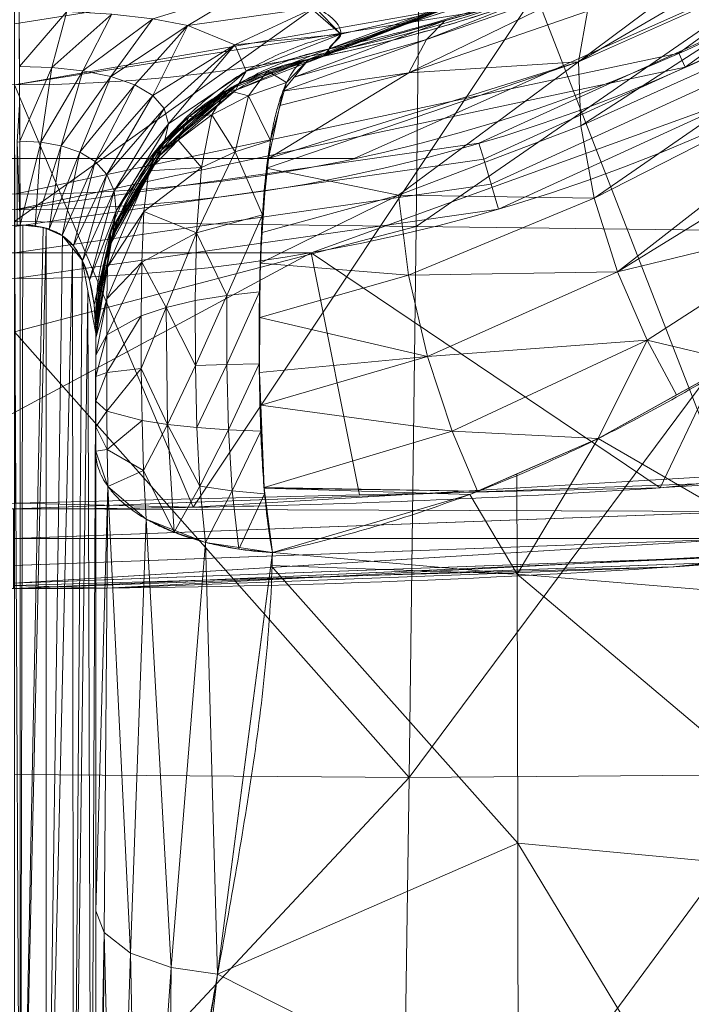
# Model space of a CAD drawing. Header units: millimetres. Extents: x -71 to 71, y -145 to 145.
# Tile 66 of 256: x 0 to 25, y -90 to -54. Entities that reach past the tile are written whole.
import ezdxf

# ---------------------------------------------------------------- set-up
doc = ezdxf.new("R2010")
doc.units = ezdxf.units.MM
doc.layers.add('1', color=7, linetype='CONTINUOUS')

msp = doc.modelspace()

# ---------------------------------------------------------------- linework, layer by layer
at = {"layer": '1', "color": 163, "linetype": 'Continuous', "lineweight": 13}
for p, q in [((0.2, -104.326, -42.476), (0.2, -61.584, -51.952)), ((3, -65.601, -48.193), (3, -103.72, -39.743))]:
    msp.add_line(p, q, dxfattribs=at)
at = {"layer": '1', "color": 163, "linetype": 'Continuous', "lineweight": 13, "extrusion": (-5.23961e-15, 1.15648e-14, -1)}
for centre, radius in [((0, 0, 144.005), 61.018), ((0, 0, 124.37), 56.395)]:
    msp.add_circle(centre, radius, dxfattribs=at)
at = {"layer": '1', "color": 163, "linetype": 'Continuous', "lineweight": 13}
msp.add_circle((0, 0, -145), 60.443, dxfattribs=at)
msp.add_arc((0, 0, -142.505), 63.564, 227.72131, 312.27869, dxfattribs=at)
for points, knots in [([(56.009, 7.431, -40.188), (56.48, 3.879, -40.185), (56.609, 0.339, -40.185), (56.211, -6.716, -40.187), (55.674, -10.264, -40.19), (53.944, -17.175, -40.2), (52.766, -20.507, -40.206), (49.795, -26.93, -40.223), (47.978, -30.049, -40.233), (43.844, -35.813, -40.256), (41.525, -38.478, -40.269), (36.383, -43.372, -40.297), (33.546, -45.6, -40.313), (27.598, -49.428, -40.346), (24.459, -51.056, -40.364), (18.004, -53.662, -40.399), (14.728, -54.649, -40.418), (11.446, -55.328, -40.436)], [0, 0, 0, 0, 0.125756, 0.125756, 0.251512, 0.251512, 0.377268, 0.377268, 0.503024, 0.503024, 0.62878, 0.62878, 0.754536, 0.754536, 0.880292, 0.880292, 1, 1, 1, 1]), ([(55.792, 7.399, -43.18), (55.796, 7.37, -43.18), (55.814, 7.234, -43.18), (55.843, 7.006, -43.18), (55.871, 6.777, -43.18), (55.89, 6.616, -43.18), (55.905, 6.491, -43.179), (55.965, 5.967, -43.179), (56.102, 4.627, -43.178), (56.215, 2.927, -43.178), (56.271, 1.247, -43.177), (56.285, 0, -43.177), (56.271, -1.247, -43.177), (56.216, -2.927, -43.178), (56.073, -5.052, -43.178), (55.781, -7.633, -43.18), (55.363, -10.238, -43.182), (54.814, -12.859, -43.186), (54.131, -15.487, -43.189), (53.311, -18.11, -43.194), (52.352, -20.721, -43.199), (51.254, -23.307, -43.205), (50.016, -25.857, -43.212), (48.64, -28.361, -43.22), (47.128, -30.808, -43.228), (45.485, -33.187, -43.238), (43.714, -35.488, -43.248), (41.822, -37.7, -43.258), (39.814, -39.814, -43.269), (37.788, -41.738, -43.281), (36.318, -43.004, -43.289), (34.817, -44.23, -43.297), (33.188, -45.485, -43.306), (30.808, -47.128, -43.32), (28.361, -48.64, -43.333), (25.857, -50.016, -43.347), (23.306, -51.254, -43.361), (20.721, -52.352, -43.376), (18.11, -53.311, -43.39), (15.487, -54.131, -43.405), (13.327, -54.692, -43.417), (12.046, -54.978, -43.424), (11.64, -55.064, -43.427)], [0, 0, 0, 0, 0.001087, 0.005202, 0.008675, 0.009832, 0.011376, 0.013433, 0.029895, 0.062819, 0.07928, 0.095742, 0.112204, 0.128666, 0.161589, 0.194512, 0.227436, 0.260359, 0.293283, 0.326206, 0.35913, 0.392053, 0.424977, 0.4579, 0.490824, 0.523747, 0.556671, 0.589594, 0.622518, 0.655441, 0.684249, 0.688365, 0.721288, 0.754212, 0.787135, 0.820059, 0.852982, 0.885906, 0.918829, 0.951753, 0.984676, 1, 1, 1, 1]), ([(10.889, -55.441, -30.021), (12.661, -55.093, -29.427), (14.388, -54.665, -28.712), (18.378, -53.482, -26.807), (20.605, -52.661, -25.537), (23.816, -51.248, -23.538), (24.869, -50.746, -22.854), (26.414, -49.949, -21.828), (26.924, -49.676, -21.485), (27.681, -49.256, -20.973), (27.932, -49.114, -20.803), (28.307, -48.898, -20.548), (28.431, -48.825, -20.463), (28.68, -48.68, -20.293), (28.804, -48.607, -20.207), (30.849, -47.388, -18.772), (32.63, -46.174, -17.274), (34.307, -44.892, -15.691)], [0, 0, 0, 0, 0.195541, 0.195541, 0.465831, 0.465831, 0.600976, 0.600976, 0.668548, 0.668548, 0.702335, 0.702335, 0.719228, 0.719228, 0.736121, 0.736121, 1, 1, 1, 1]), ([(0.158, -52.484, -61.036), (0.561, -52.483, -61.036), (0.962, -52.483, -61.009), (1.764, -52.486, -60.898), (2.158, -52.49, -60.815), (2.933, -52.5, -60.599), (3.314, -52.507, -60.466), (3.88, -52.521, -60.228), (4.067, -52.527, -60.142), (4.439, -52.539, -59.958), (4.624, -52.545, -59.859), (5.533, -52.581, -59.341), (6.21, -52.62, -58.845), (7.007, -52.686, -58.13), (7.163, -52.7, -57.983), (7.472, -52.73, -57.678), (7.624, -52.745, -57.52), (8.068, -52.796, -57.039), (8.347, -52.832, -56.706), (8.879, -52.913, -56.015), (9.13, -52.956, -55.657), (9.487, -53.028, -55.102), (9.603, -53.053, -54.914), (9.828, -53.104, -54.53), (9.938, -53.131, -54.335), (10.467, -53.27, -53.346), (10.823, -53.393, -52.53), (11.269, -53.6, -51.249), (11.402, -53.672, -50.812), (11.638, -53.825, -49.915), (11.739, -53.905, -49.455), (11.904, -54.069, -48.526), (11.967, -54.154, -48.057), (12.055, -54.329, -47.101), (12.08, -54.419, -46.614), (12.081, -54.511, -46.117)], [0, 0, 0, 0, 0.0625, 0.0625, 0.125, 0.125, 0.1875, 0.1875, 0.21875, 0.21875, 0.25, 0.25, 0.375, 0.375, 0.40625, 0.40625, 0.4375, 0.4375, 0.5, 0.5, 0.5625, 0.5625, 0.59375, 0.59375, 0.625, 0.625, 0.75, 0.75, 0.8125, 0.8125, 0.875, 0.875, 0.9375, 0.9375, 1, 1, 1, 1]), ([(12.081, -54.511, -46.117), (12.082, -54.595, -45.667), (11.973, -54.699, -45.222), (11.751, -54.9, -44.328), (11.639, -54.995, -43.88), (11.64, -55.064, -43.427)], [0, 0, 0, 0, 0.500004, 0.500004, 1, 1, 1, 1]), ([(11.446, -55.329, -40.436), (11.446, -55.329, -38.7), (11.308, -55.357, -36.964), (11.03, -55.413, -33.493), (10.889, -55.441, -31.757), (10.889, -55.441, -30.022)], [0, 0, 0, 0, 0.5, 0.5, 1, 1, 1, 1]), ([(11.64, -55.064, -43.427), (11.636, -55.139, -42.934), (11.588, -55.205, -42.44), (11.492, -55.3, -41.444), (11.445, -55.329, -40.942), (11.446, -55.329, -40.436)], [0, 0, 0, 0, 0.499994, 0.499994, 1, 1, 1, 1]), ([(10.889, -55.441, -30.022), (10.75, -55.468, -29.391), (10.605, -55.551, -28.732), (10.324, -55.841, -27.413), (10.189, -56.047, -26.754), (9.94, -56.573, -25.484), (9.827, -56.892, -24.874), (9.678, -57.436, -24.017), (9.631, -57.628, -23.741), (9.546, -58.03, -23.213), (9.506, -58.238, -22.961), (9.398, -58.881, -22.245), (9.339, -59.333, -21.818), (9.242, -60.257, -21.063), (9.204, -60.729, -20.733), (9.143, -61.68, -20.16), (9.12, -62.158, -19.916), (9.094, -62.874, -19.605), (9.087, -63.112, -19.51), (9.075, -63.584, -19.34), (9.07, -63.818, -19.264), (9.058, -64.512, -19.061), (9.054, -64.965, -18.958), (9.05, -65.855, -18.805), (9.051, -66.291, -18.755), (9.059, -67.15, -18.702), (9.065, -67.573, -18.698), (9.085, -68.41, -18.731), (9.097, -68.819, -18.769), (9.144, -70.017, -18.936), (9.187, -70.782, -19.119), (9.289, -71.902, -19.499), (9.328, -72.272, -19.644), (9.424, -73.003, -19.971), (9.479, -73.359, -20.151), (9.543, -73.709, -20.35)], [0, 0, 0, 0, 0.0625, 0.0625, 0.125, 0.125, 0.1875, 0.1875, 0.21875, 0.21875, 0.25, 0.25, 0.3125, 0.3125, 0.375, 0.375, 0.4375, 0.4375, 0.46875, 0.46875, 0.5, 0.5, 0.5625, 0.5625, 0.625, 0.625, 0.6875, 0.6875, 0.75, 0.75, 0.875, 0.875, 0.9375, 0.9375, 1, 1, 1, 1]), ([(0.2, -61.584, -51.952), (0.165, -61.584, -51.952), (0.13, -61.586, -51.951), (0.062, -61.59, -51.95), (0.029, -61.593, -51.95), (0, -61.596, -51.949)], [0, 0, 0, 0, 0.52411, 0.52411, 1, 1, 1, 1]), ([(3, -65.601, -48.193), (3, -65.405, -48.342), (2.994, -65.218, -48.485), (2.974, -64.858, -48.763), (2.958, -64.685, -48.898), (2.919, -64.354, -49.161), (2.895, -64.195, -49.29), (2.838, -63.894, -49.537), (2.806, -63.753, -49.656), (2.699, -63.351, -49.998), (2.614, -63.115, -50.21), (2.488, -62.85, -50.458), (2.461, -62.799, -50.506), (2.408, -62.7, -50.601), (2.38, -62.653, -50.647), (2.295, -62.517, -50.781), (2.236, -62.434, -50.867), (2.11, -62.281, -51.028), (2.044, -62.21, -51.105), (1.94, -62.114, -51.214), (1.904, -62.083, -51.249), (1.831, -62.025, -51.317), (1.794, -61.998, -51.35), (1.607, -61.87, -51.507), (1.449, -61.793, -51.611), (1.237, -61.719, -51.718), (1.194, -61.706, -51.739), (1.107, -61.681, -51.776), (1.064, -61.67, -51.793), (0.932, -61.64, -51.841), (0.844, -61.625, -51.868), (0.664, -61.601, -51.91), (0.572, -61.593, -51.926), (0.386, -61.583, -51.947), (0.293, -61.582, -51.952), (0.2, -61.584, -51.952)], [0, 0, 0, 0, 0.0625, 0.0625, 0.125, 0.125, 0.1875, 0.1875, 0.25, 0.25, 0.375, 0.375, 0.40625, 0.40625, 0.4375, 0.4375, 0.5, 0.5, 0.5625, 0.5625, 0.59375, 0.59375, 0.625, 0.625, 0.75, 0.75, 0.78125, 0.78125, 0.8125, 0.8125, 0.875, 0.875, 0.9375, 0.9375, 1, 1, 1, 1]), ([(31.095, -63.754, -9.888), (31.046, -63.79, -9.919), (30.946, -63.859, -9.98), (30.746, -63.999, -10.102), (30.397, -64.242, -10.317), (29.692, -64.719, -10.747), (28.28, -65.665, -11.613), (26.232, -66.963, -12.855), (24.126, -68.179, -14.085), (22.397, -69.094, -15.047), (21.076, -69.751, -15.753), (19.73, -70.374, -16.439), (17.9, -71.161, -17.325), (15.546, -72.061, -18.364), (12.608, -72.987, -19.467), (10.576, -73.49, -20.08), (9.543, -73.709, -20.35)], [0, 0, 0, 0, 0.007812, 0.015625, 0.03125, 0.0625, 0.125, 0.25, 0.375, 0.4375, 0.5, 0.5625, 0.625, 0.75, 0.875, 1, 1, 1, 1]), ([(3, -65.03, -30.022), (3, -65.03, -31.757), (3, -65.199, -33.493), (3, -65.534, -36.964), (3, -65.7, -38.7), (3, -65.7, -40.436)], [0, 0, 0, 0, 0.5, 0.5, 1, 1, 1, 1]), ([(3, -69.957, -26.668), (3, -69.819, -26.586), (3, -69.673, -26.518), (3, -69.369, -26.409), (3, -69.212, -26.369), (3, -68.74, -26.289), (3, -68.42, -26.288), (3, -67.948, -26.354), (3, -67.791, -26.387), (3, -67.485, -26.474), (3, -67.336, -26.527), (3, -67.049, -26.652), (3, -66.911, -26.723), (3, -66.646, -26.88), (3, -66.52, -26.967), (3, -66.339, -27.107), (3, -66.28, -27.155), (3, -66.165, -27.255), (3, -66.109, -27.307), (3, -65.948, -27.466), (3, -65.849, -27.578), (3, -65.668, -27.81), (3, -65.586, -27.931), (3, -65.439, -28.18), (3, -65.373, -28.308), (3, -65.288, -28.504), (3, -65.262, -28.571), (3, -65.214, -28.704), (3, -65.193, -28.772), (3, -65.134, -28.974), (3, -65.105, -29.109), (3, -65.062, -29.376), (3, -65.048, -29.509), (3, -65.033, -29.77), (3, -65.03, -29.897), (3, -65.03, -30.022)], [0, 0, 0, 0, 0.0625, 0.0625, 0.125, 0.125, 0.25, 0.25, 0.3125, 0.3125, 0.375, 0.375, 0.4375, 0.4375, 0.5, 0.5, 0.53125, 0.53125, 0.5625, 0.5625, 0.625, 0.625, 0.6875, 0.6875, 0.75, 0.75, 0.78125, 0.78125, 0.8125, 0.8125, 0.875, 0.875, 0.9375, 0.9375, 1, 1, 1, 1]), ([(3, -65.586, -45.013), (3, -65.507, -45.535), (3, -65.559, -46.075), (3, -65.654, -47.15), (3, -65.696, -47.686), (3, -65.601, -48.193)], [0, 0, 0, 0, 0.5, 0.5, 1, 1, 1, 1]), ([(3, -65.7, -40.436), (3, -65.7, -41.202), (3, -65.729, -41.966), (3, -65.728, -43.495), (3, -65.699, -44.259), (3, -65.586, -45.013)], [0, 0, 0, 0, 0.500009, 0.500009, 1, 1, 1, 1]), ([(-53.788, -68.123, -124.9), (-51.563, -68.453, -124.881), (-47.107, -69.072, -124.843), (-38.174, -70.145, -124.776), (-26.974, -71.183, -124.708), (-15.742, -71.803, -124.664), (-6.748, -72.051, -124.647), (0, -72.113, -124.642), (6.748, -72.05, -124.647), (15.742, -71.802, -124.664), (26.973, -71.181, -124.708), (38.174, -70.145, -124.776), (47.107, -69.072, -124.843), (51.563, -68.453, -124.881), (53.788, -68.123, -124.9)], [0, 0, 0, 0, 0.0625, 0.125, 0.25, 0.375, 0.4375, 0.5, 0.5625, 0.625, 0.75, 0.875, 0.9375, 1, 1, 1, 1]), ([(53.788, -68.123, -142.1), (51.563, -68.453, -142.119), (47.107, -69.072, -142.157), (38.174, -70.145, -142.224), (26.973, -71.181, -142.292), (15.742, -71.802, -142.336), (6.748, -72.05, -142.353), (0, -72.113, -142.358), (-6.748, -72.051, -142.353), (-15.742, -71.803, -142.336), (-26.973, -71.181, -142.292), (-38.174, -70.15, -142.224), (-47.107, -69.073, -142.156), (-51.563, -68.453, -142.119), (-53.788, -68.123, -142.1)], [0, 0, 0, 0, 0.0625, 0.125, 0.25, 0.375, 0.4375, 0.5, 0.5625, 0.625, 0.75, 0.875, 0.9375, 1, 1, 1, 1]), ([(3, -104.813, -39.571), (3, -104.628, -39.513), (3, -104.442, -39.453), (3, -104.072, -39.334), (3, -103.887, -39.275), (3, -103.331, -39.098), (3, -102.961, -38.98), (3, -101.851, -38.63), (3, -101.111, -38.399), (3, -98.889, -37.711), (3, -97.405, -37.26), (3, -94.427, -36.352), (3, -92.934, -35.897), (3, -89.946, -34.964), (3, -88.45, -34.487), (3, -85.478, -33.499), (3, -83.998, -32.987), (3, -81.07, -31.911), (3, -79.62, -31.349), (3, -76.764, -30.152), (3, -75.358, -29.518), (3, -72.607, -28.164), (3, -71.263, -27.443), (3, -69.957, -26.668)], [0, 0, 0, 0, 0.015625, 0.015625, 0.03125, 0.03125, 0.0625, 0.0625, 0.125, 0.125, 0.25, 0.25, 0.375, 0.375, 0.5, 0.5, 0.625, 0.625, 0.75, 0.75, 0.875, 0.875, 1, 1, 1, 1]), ([(9.543, -73.709, -20.35), (9.518, -75, -21.12), (9.436, -76.293, -21.894), (9.193, -78.879, -23.438), (9.031, -80.173, -24.209), (8.655, -82.768, -25.737), (8.441, -84.068, -26.495), (7.988, -86.684, -27.989), (7.751, -87.997, -28.725), (7.274, -90.64, -30.161), (7.038, -91.974, -30.864), (6.595, -94.655, -32.216), (6.388, -96.005, -32.868), (6.036, -98.73, -34.105), (5.889, -100.103, -34.691), (5.737, -102.188, -35.508), (5.698, -102.886, -35.77), (5.658, -103.94, -36.145), (5.648, -104.292, -36.267), (5.639, -104.822, -36.445), (5.636, -104.999, -36.503), (5.633, -105.354, -36.619), (5.633, -105.532, -36.676), (5.632, -105.709, -36.732)], [0, 0, 0, 0, 0.125, 0.125, 0.25, 0.25, 0.375, 0.375, 0.5, 0.5, 0.625, 0.625, 0.75, 0.75, 0.875, 0.875, 0.9375, 0.9375, 0.96875, 0.96875, 0.984375, 0.984375, 1, 1, 1, 1])]:
    msp.add_open_spline(points, degree=3, knots=knots, dxfattribs=at)
for points, weights in [([(0.2, -61.584, -51.952), (0.17, -54.146, -53.601), (0.158, -52.484, -61.036)], [1, 0.843854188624, 1]), ([(3, -65.601, -48.193), (3, -56.464, -46.483), (12.081, -54.511, -46.117)], [1, 0.779015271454, 1]), ([(3, -65.586, -45.013), (3, -56.856, -43.697), (11.64, -55.064, -43.427)], [1.00000055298, 0.776325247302, 1.00001022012]), ([(3, -65.7, -40.436), (3, -57.076, -40.436), (11.446, -55.329, -40.436)], [1, 0.775429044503, 1]), ([(3, -65.03, -30.022), (3, -56.99, -30.022), (10.889, -55.441, -30.022)], [1, 0.772246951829, 1]), ([(3, -69.957, -26.668), (3, -73.32, -21.005), (9.543, -73.709, -20.35)], [1, 0.746833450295, 1])]:
    msp.add_rational_spline(points, weights, degree=2, dxfattribs=at)
for points in [[(-54.195, -71.05, -139.1), (-45.228, -72.377, -139.178), (-27.195, -74.373, -139.306), (0, -75.374, -139.381), (27.195, -74.373, -139.306), (45.228, -72.377, -139.178), (54.195, -71.05, -139.1)], [(54.195, -71.05, -127.9), (45.228, -72.377, -127.822), (27.195, -74.373, -127.694), (0, -75.374, -127.619), (-27.195, -74.373, -127.694), (-45.228, -72.377, -127.822), (-54.195, -71.05, -127.9)]]:
    msp.add_open_spline(points, degree=3, dxfattribs=at)
for points in [[(-12.567, -59.123, -145), (-35.528, -48.9, -145), (24.585, 55.218, -145)], [(24.585, 55.218, -145), (35.528, -48.9, -145), (12.567, -59.123, -145), (-12.567, -59.123, -145)], [(45.345, -40.829, -144.005), (24.818, -55.743, -144.005), (24.585, -55.218, -145), (44.918, -40.445, -145)], [(29.011, -48.483, -40.338), (19.738, -52.94, -25.993), (10.889, -55.441, -30.022)], [(10.889, -55.441, -30.022), (11.169, -55.385, -35.229), (29.011, -48.483, -40.338)], [(11.169, -55.385, -35.229), (11.446, -55.328, -40.436), (29.011, -48.483, -40.338)], [(32.887, -48.536, -10.286), (20.878, -55.536, -17.294), (27.595, -50.52, -15.776)], [(20.878, -55.536, -17.294), (32.887, -48.536, -10.286), (32.865, -50.197, -8.625)], [(16.137, -49.665, -122.576), (0, -52.22, -122.576), (0, -54.132, -123.883), (16.728, -51.482, -123.883)], [(32.865, -50.197, -8.625), (20.958, -57.913, -15.416), (20.878, -55.536, -17.294)], [(20.958, -57.913, -15.416), (32.865, -50.197, -8.625), (33.505, -52.253, -7.429)], [(14.991, -50.756, 61.742), (0, -50.456, 62.699), (0, -61.454, 60.243)], [(19.288, -52.994, -124.37), (26.227, -70.863, -124.727), (39.302, -50.327, -124.5)], [(20.878, -55.536, -17.294), (21.207, -53.667, -19.538), (27.595, -50.52, -15.776)], [(0, -61.454, 60.243), (14.869, -61.633, 58.785), (14.991, -50.756, 61.742)], [(30.126, -51.087, 56.34), (14.991, -50.756, 61.742), (14.869, -61.633, 58.785)], [(14.869, -61.633, 58.785), (29.651, -61.819, 52.915), (30.126, -51.087, 56.34)], [(32.989, -51.332, -144.005), (33.323, -51.851, -143.251), (17.365, -59.139, -143.251), (17.191, -58.546, -144.005)], [(16.728, -51.482, -123.883), (0, -54.132, -123.883), (0, -56.395, -124.37), (17.427, -53.635, -124.37)], [(20.868, -51.657, -40.384), (11.446, -55.328, -40.436), (11.54, -55.252, -41.942)], [(20.868, -51.657, -40.384), (11.54, -55.252, -41.942), (11.64, -55.064, -43.427)], [(11.64, -55.064, -43.427), (21.05, -52.038, -43.374), (20.868, -51.657, -40.384)], [(33.847, -52.667, -142.68), (17.638, -60.07, -142.68), (17.365, -59.139, -143.251), (33.323, -51.851, -143.251)], [(21.868, -52.401, -21.911), (21.207, -53.667, -19.538), (14.598, -55.947, -22.852)], [(14.598, -55.947, -22.852), (15.249, -54.719, -25.432), (21.868, -52.401, -21.911)], [(19.738, -52.94, -25.993), (21.868, -52.401, -21.911), (15.249, -54.719, -25.432)], [(33.505, -52.253, -7.429), (21.46, -60.592, -14.098), (20.958, -57.913, -15.416)], [(21.46, -60.592, -14.098), (33.505, -52.253, -7.429), (34.094, -54.145, -6.328)], [(17.908, -60.989, -142.505), (17.638, -60.07, -142.68), (33.847, -52.667, -142.68), (34.365, -53.473, -142.505)], [(19.288, -52.994, -124.37), (0, -56.395, -124.37), (6.606, -72.032, -124.648)], [(8.613, -52.872, -56.36), (6.408, -54.195, -54.344), (5.111, -53.945, -55.829)], [(6.408, -54.195, -54.344), (8.613, -52.872, -56.36), (11.12, -53.531, -51.676)], [(6.606, -72.032, -124.648), (26.227, -70.863, -124.727), (19.288, -52.994, -124.37)], [(15.249, -54.719, -25.432), (15.934, -54.015, -27.725), (19.738, -52.94, -25.993)], [(11.12, -53.531, -51.676), (8.153, -54.914, -50.671), (6.408, -54.195, -54.344)], [(8.153, -54.914, -50.671), (11.12, -53.531, -51.676), (12.081, -54.511, -46.117)], [(16.6, -53.469, -43.399), (12.081, -54.511, -46.117), (10.766, -53.384, -52.608)], [(16.6, -53.469, -43.399), (11.64, -55.064, -43.427), (12.081, -54.511, -46.117)], [(0.175, -55.712, -55.17), (0.165, -53.647, -57.934), (1.927, -53.674, -57.688)], [(1.927, -53.674, -57.688), (1.379, -55.748, -55.003), (0.175, -55.712, -55.17)], [(1.379, -55.748, -55.003), (1.927, -53.674, -57.688), (3.599, -53.773, -56.966)], [(3.599, -53.773, -56.966), (2.526, -55.872, -54.503), (1.379, -55.748, -55.003)], [(2.526, -55.872, -54.503), (3.599, -53.773, -56.966), (5.111, -53.945, -55.829)], [(5.111, -53.945, -55.829), (3.564, -56.085, -53.702), (2.526, -55.872, -54.503)], [(3.564, -56.085, -53.702), (5.111, -53.945, -55.829), (6.408, -54.195, -54.344)], [(14.598, -55.947, -22.852), (21.207, -53.667, -19.538), (20.878, -55.536, -17.294)], [(6.408, -54.195, -54.344), (4.445, -56.39, -52.636), (3.564, -56.085, -53.702)], [(5.113, -56.785, -51.369), (4.445, -56.39, -52.636), (6.408, -54.195, -54.344)], [(6.408, -54.195, -54.344), (8.153, -54.914, -50.671), (5.113, -56.785, -51.369)], [(15.934, -54.015, -27.725), (15.249, -54.719, -25.432), (10.35, -56.107, -27.434)], [(10.35, -56.107, -27.434), (10.889, -55.441, -30.021), (15.934, -54.015, -27.725)], [(34.094, -54.145, -6.328), (22.318, -63.317, -13.435), (21.46, -60.592, -14.098)], [(29.173, -59.098, -9.673), (22.318, -63.317, -13.435), (34.094, -54.145, -6.328)], [(12.081, -54.511, -46.117), (8.57, -55.889, -46.375), (8.153, -54.914, -50.671)], [(8.57, -55.889, -46.375), (12.081, -54.511, -46.117), (11.64, -55.064, -43.427)], [(8.153, -54.914, -50.671), (5.54, -57.266, -49.955), (5.113, -56.785, -51.369)], [(5.697, -57.836, -48.43), (5.54, -57.266, -49.955), (8.153, -54.914, -50.671)], [(8.153, -54.914, -50.671), (8.57, -55.889, -46.375), (5.697, -57.836, -48.43)], [(15.249, -54.719, -25.432), (14.598, -55.947, -22.852), (9.931, -56.625, -25.423)], [(9.931, -56.625, -25.423), (10.35, -56.107, -27.434), (15.249, -54.719, -25.432)], [(24.818, -55.743, -144.005), (0, -61.018, -144.005), (0, -60.443, -145), (24.585, -55.218, -145)], [(11.446, -55.329, -40.436), (8.188, -56.591, -40.436), (8.305, -56.351, -43.621)], [(8.188, -56.591, -40.436), (11.446, -55.329, -40.436), (10.889, -55.441, -30.022)], [(11.64, -55.064, -43.427), (8.305, -56.351, -43.621), (8.57, -55.889, -46.375)], [(8.305, -56.351, -43.621), (11.64, -55.064, -43.427), (11.446, -55.329, -40.436)], [(10.974, -62.609, -142.505), (31.615, -55.144, -142.505), (23.893, -71.312, -142.302)], [(31.615, -55.144, -142.505), (40.546, -69.536, -142.189), (23.893, -71.312, -142.302)], [(0.187, -58.48, -53.109), (0.175, -55.712, -55.17), (1.379, -55.748, -55.003)], [(1.379, -55.748, -55.003), (0.975, -58.515, -53.005), (0.187, -58.48, -53.109)], [(0.975, -58.515, -53.005), (1.379, -55.748, -55.003), (2.526, -55.872, -54.503)], [(10.889, -55.441, -30.022), (7.852, -56.587, -30.022), (8.188, -56.591, -40.436)], [(14.213, -60.482, -18.459), (9.326, -59.473, -21.713), (20.878, -55.536, -17.294)], [(9.326, -59.473, -21.713), (9.401, -59.121, -22.172), (20.878, -55.536, -17.294)], [(9.357, -55.874, -30.022), (10.889, -55.441, -30.022), (10.065, -56.31, -26.119)], [(20.878, -55.536, -17.294), (9.401, -59.121, -22.172), (14.598, -55.947, -22.852)], [(20.878, -55.536, -17.294), (20.958, -57.913, -15.416), (14.213, -60.482, -18.459)], [(2.526, -55.872, -54.503), (1.728, -58.645, -52.689), (0.975, -58.515, -53.005)], [(1.728, -58.645, -52.689), (2.526, -55.872, -54.503), (3.564, -56.085, -53.702)], [(3.564, -56.085, -53.702), (2.409, -58.881, -52.172), (1.728, -58.645, -52.689)], [(2.409, -58.881, -52.172), (3.564, -56.085, -53.702), (4.445, -56.39, -52.636)], [(8.57, -55.889, -46.375), (5.552, -58.483, -46.861), (5.697, -57.836, -48.43)], [(5.552, -58.483, -46.861), (8.57, -55.889, -46.375), (8.305, -56.351, -43.621)], [(7.852, -56.587, -30.022), (9.357, -55.874, -30.022), (8.661, -56.793, -26.291)], [(10.065, -56.31, -26.119), (8.661, -56.793, -26.291), (9.357, -55.874, -30.022)], [(9.401, -59.121, -22.172), (9.818, -57.159, -24.728), (14.598, -55.947, -22.852)], [(14.598, -55.947, -22.852), (9.818, -57.159, -24.728), (9.931, -56.625, -25.423)], [(0, -56.395, -124.37), (0.026, -71.877, -124.659), (6.606, -72.032, -124.648)], [(4.445, -56.39, -52.636), (2.986, -59.236, -51.468), (2.409, -58.881, -52.172)], [(2.986, -59.236, -51.468), (4.445, -56.39, -52.636), (5.113, -56.785, -51.369)], [(8.305, -56.351, -43.621), (5.432, -58.809, -43.991), (5.552, -58.483, -46.861)], [(5.432, -58.809, -43.991), (8.305, -56.351, -43.621), (8.188, -56.591, -40.436)], [(8.661, -56.793, -26.291), (10.065, -56.31, -26.119), (9.47, -58.453, -22.722)], [(5.113, -56.785, -51.369), (3.417, -59.714, -50.616), (2.986, -59.236, -51.468)], [(3.417, -59.714, -50.616), (5.113, -56.785, -51.369), (5.54, -57.266, -49.955)], [(7.852, -56.587, -30.022), (5.226, -58.821, -30.022), (5.379, -59.013, -40.436)], [(5.379, -59.013, -40.436), (8.188, -56.591, -40.436), (7.852, -56.587, -30.022)], [(8.188, -56.591, -40.436), (5.379, -59.013, -40.436), (5.432, -58.809, -43.991)], [(6.45, -57.578, -30.022), (7.852, -56.587, -30.022), (7.302, -57.506, -26.545)], [(8.661, -56.793, -26.291), (7.302, -57.506, -26.545), (7.852, -56.587, -30.022)], [(7.302, -57.506, -26.545), (8.661, -56.793, -26.291), (8.169, -58.866, -23.067)], [(9.47, -58.453, -22.722), (8.169, -58.866, -23.067), (8.661, -56.793, -26.291)], [(0.181, -57.122, -53.966), (0.187, -58.508, -53.34), (0.093, -58.52, -53.354)], [(5.54, -57.266, -49.955), (3.679, -60.319, -49.65), (3.417, -59.714, -50.616)], [(3.679, -60.319, -49.65), (5.54, -57.266, -49.955), (5.697, -57.836, -48.43)], [(5.226, -58.821, -30.022), (6.45, -57.578, -30.022), (6.05, -58.443, -26.878)], [(7.302, -57.506, -26.545), (6.05, -58.443, -26.878), (6.45, -57.578, -30.022)], [(6.05, -58.443, -26.878), (7.302, -57.506, -26.545), (6.919, -59.448, -23.551)], [(8.169, -58.866, -23.067), (6.919, -59.448, -23.551), (7.302, -57.506, -26.545)], [(5.697, -57.836, -48.43), (3.754, -61.062, -48.597), (3.679, -60.319, -49.65)], [(3.754, -61.062, -48.597), (5.697, -57.836, -48.43), (5.552, -58.483, -46.861)], [(14.213, -60.482, -18.459), (20.958, -57.913, -15.416), (21.46, -60.592, -14.098)], [(17.191, -58.546, -144.005), (17.365, -59.139, -143.251), (0, -61.635, -143.251), (0, -61.018, -144.005)], [(0.093, -58.52, -53.354), (0.187, -58.508, -53.34), (0.2, -61.584, -51.952)], [(0.2, -61.584, -51.952), (0.099, -61.588, -51.951), (0.093, -58.52, -53.354)], [(0.2, -61.584, -51.952), (0.187, -58.48, -53.109), (0.975, -58.515, -53.005)], [(0.975, -58.515, -53.005), (0.754, -61.613, -51.889), (0.2, -61.584, -51.952)], [(0.754, -61.613, -51.889), (0.975, -58.515, -53.005), (1.728, -58.645, -52.689)], [(1.728, -58.645, -52.689), (1.28, -61.734, -51.697), (0.754, -61.613, -51.889)], [(1.28, -61.734, -51.697), (1.728, -58.645, -52.689), (2.409, -58.881, -52.172)], [(5.552, -58.483, -46.861), (5.432, -58.809, -43.991), (3.589, -62.094, -44.487)], [(3.589, -62.094, -44.487), (3.619, -61.935, -47.507), (5.552, -58.483, -46.861)], [(5.552, -58.483, -46.861), (3.619, -61.935, -47.507), (3.754, -61.062, -48.597)], [(4.966, -59.577, -27.282), (6.05, -58.443, -26.878), (6.919, -59.448, -23.551)], [(6.05, -58.443, -26.878), (4.966, -59.577, -27.282), (5.226, -58.821, -30.022)], [(8.169, -58.866, -23.067), (9.47, -58.453, -22.722), (9.173, -61.205, -20.446)], [(2.409, -58.881, -52.172), (1.757, -61.973, -51.381), (1.28, -61.734, -51.697)], [(1.757, -61.973, -51.381), (2.409, -58.881, -52.172), (2.986, -59.236, -51.468)], [(5.379, -59.013, -40.436), (5.226, -58.821, -30.022), (3.539, -61.829, -30.022)], [(3.539, -61.829, -30.022), (5.226, -58.821, -30.022), (4.966, -59.577, -27.282)], [(3.539, -61.829, -30.022), (3.576, -62.254, -40.436), (5.379, -59.013, -40.436)], [(3.576, -62.254, -40.436), (3.589, -62.094, -44.487), (5.432, -58.809, -43.991)], [(5.432, -58.809, -43.991), (5.379, -59.013, -40.436), (3.576, -62.254, -40.436)], [(6.737, -61.869, -21.503), (6.919, -59.448, -23.551), (8.169, -58.866, -23.067)], [(8.169, -58.866, -23.067), (9.173, -61.205, -20.446), (6.737, -61.869, -21.503)], [(17.638, -60.07, -142.68), (0, -62.606, -142.68), (0, -61.635, -143.251), (17.365, -59.139, -143.251)], [(2.986, -59.236, -51.468), (2.173, -62.357, -50.947), (1.757, -61.973, -51.381)], [(2.173, -62.357, -50.947), (2.986, -59.236, -51.468), (3.417, -59.714, -50.616)], [(22.318, -63.317, -13.435), (29.173, -59.098, -9.673), (30.355, -61.367, -9.379)], [(3.417, -59.714, -50.616), (2.513, -62.903, -50.408), (2.173, -62.357, -50.947)], [(2.513, -62.903, -50.408), (3.417, -59.714, -50.616), (3.679, -60.319, -49.65)], [(4.966, -59.577, -27.282), (4.787, -61.079, -24.91), (3.435, -63.144, -26.629)], [(3.435, -63.144, -26.629), (3.478, -62.255, -28.235), (4.966, -59.577, -27.282)], [(4.966, -59.577, -27.282), (3.478, -62.255, -28.235), (3.539, -61.829, -30.022)], [(6.919, -59.448, -23.551), (4.787, -61.079, -24.91), (4.966, -59.577, -27.282)], [(4.787, -61.079, -24.91), (6.919, -59.448, -23.551), (6.737, -61.869, -21.503)], [(14.213, -60.482, -18.459), (9.167, -61.853, -20.257), (9.326, -59.473, -21.713)], [(0, -63.564, -142.505), (0, -62.606, -142.68), (17.638, -60.07, -142.68), (17.908, -60.989, -142.505)], [(3.679, -60.319, -49.65), (2.77, -63.619, -49.77), (2.513, -62.903, -50.408)], [(2.77, -63.619, -49.77), (3.679, -60.319, -49.65), (3.754, -61.062, -48.597)], [(14.213, -60.482, -18.459), (14.587, -63.44, -17.182), (9.091, -62.994, -19.559)], [(9.091, -62.994, -19.559), (9.167, -61.853, -20.257), (14.213, -60.482, -18.459)], [(21.46, -60.592, -14.098), (14.587, -63.44, -17.182), (14.213, -60.482, -18.459)], [(14.587, -63.44, -17.182), (21.46, -60.592, -14.098), (22.318, -63.317, -13.435)], [(3.754, -61.062, -48.597), (2.939, -64.52, -49.03), (2.77, -63.619, -49.77)], [(2.939, -64.52, -49.03), (3.754, -61.062, -48.597), (3.619, -61.935, -47.507)], [(4.787, -61.079, -24.91), (4.704, -62.951, -23.226), (3.415, -64.319, -25.403)], [(3.415, -64.319, -25.403), (3.435, -63.144, -26.629), (4.787, -61.079, -24.91)], [(6.737, -61.869, -21.503), (4.704, -62.951, -23.226), (4.787, -61.079, -24.91)], [(6.737, -61.869, -21.503), (9.173, -61.205, -20.446), (7.852, -64.186, -19.652)], [(9.173, -61.205, -20.446), (9.066, -64.049, -19.196), (7.852, -64.186, -19.652)], [(-0.111, -61.587, -51.951), (0, -61.596, -51.949), (0.2, -104.326, -42.476), (-0.2, -104.326, -42.476)], [(14.869, -61.633, 58.785), (0, -61.454, 60.243), (0, -65.536, 59.331)], [(0, -61.596, -51.949), (0.099, -61.588, -51.951), (0.2, -61.584, -51.952), (0.2, -104.326, -42.476)], [(0.2, -104.326, -42.476), (0.298, -61.583, -51.95), (1.06, -61.669, -51.794)], [(0.2, -104.326, -42.476), (0.2, -61.584, -51.952), (0.298, -61.583, -51.95)], [(30.355, -61.367, -9.379), (23.413, -65.85, -13.398), (22.318, -63.317, -13.435)], [(26.731, -66.635, -12.548), (23.413, -65.85, -13.398), (30.355, -61.367, -9.379)], [(14.609, -82.031, 51.082), (14.869, -61.633, 58.785), (0, -65.536, 59.331)], [(0.2, -104.326, -42.476), (1.06, -61.669, -51.794), (1.163, -61.715, -51.733)], [(1.163, -61.715, -51.733), (1.169, -104.288, -42.307), (0.2, -104.326, -42.476)], [(1.169, -104.288, -42.307), (1.163, -61.715, -51.733), (1.774, -61.984, -51.367)], [(3.619, -61.935, -47.507), (3, -65.601, -48.193), (2.939, -64.52, -49.03)], [(3.576, -62.254, -40.436), (3.539, -61.829, -30.022), (3, -65.03, -30.022)], [(3.539, -61.829, -30.022), (3.478, -62.255, -28.235), (3, -65.084, -29.243)], [(3, -65.084, -29.243), (3, -65.03, -30.022), (3.539, -61.829, -30.022)], [(3.619, -61.935, -47.507), (3.589, -62.094, -44.487), (3, -65.586, -45.013)], [(3, -65.586, -45.013), (3, -65.601, -48.193), (3.619, -61.935, -47.507)], [(4.704, -62.951, -23.226), (6.737, -61.869, -21.503), (5.609, -64.634, -21.154)], [(6.737, -61.869, -21.503), (6.683, -64.381, -20.307), (5.609, -64.634, -21.154)], [(7.852, -64.186, -19.652), (6.683, -64.381, -20.307), (6.737, -61.869, -21.503)], [(29.651, -61.819, 52.915), (14.869, -61.633, 58.785), (14.609, -82.031, 51.082)], [(14.609, -82.031, 51.082), (28.705, -81.922, 44.385), (29.651, -61.819, 52.915)], [(1.169, -104.288, -42.307), (1.774, -61.984, -51.367), (2.147, -62.443, -50.887)], [(3, -65.7, -40.436), (3, -65.586, -45.013), (3.589, -62.094, -44.487)], [(3.589, -62.094, -44.487), (3.576, -62.254, -40.436), (3, -65.7, -40.436)], [(3, -65.03, -30.022), (3, -65.7, -40.436), (3.576, -62.254, -40.436)], [(3.478, -62.255, -28.235), (3.435, -63.144, -26.629), (3, -65.317, -28.439)], [(3, -65.317, -28.439), (3, -65.084, -29.243), (3.478, -62.255, -28.235)], [(-6.564, -72.033, -142.352), (-10.974, -62.609, -142.505), (10.974, -62.609, -142.505)], [(10.974, -62.609, -142.505), (12.77, -71.575, -142.32), (-6.564, -72.033, -142.352)], [(2.147, -62.443, -50.887), (2.18, -104.148, -41.676), (1.169, -104.288, -42.307)], [(2.18, -104.148, -41.676), (2.147, -62.443, -50.887), (2.501, -62.879, -50.43)], [(23.893, -71.312, -142.302), (12.77, -71.575, -142.32), (10.974, -62.609, -142.505)], [(2.18, -104.148, -41.676), (2.501, -62.879, -50.43), (2.709, -64.013, -49.499)], [(4.704, -62.951, -23.226), (4.681, -64.938, -22.171), (3.409, -65.649, -24.551)], [(3.409, -65.649, -24.551), (3.415, -64.319, -25.403), (4.704, -62.951, -23.226)], [(5.609, -64.634, -21.154), (4.681, -64.938, -22.171), (4.704, -62.951, -23.226)], [(14.587, -63.44, -17.182), (9.075, -65.01, -19.137), (9.091, -62.994, -19.559)], [(3.435, -63.144, -26.629), (3.415, -64.319, -25.403), (3, -65.759, -27.694)], [(3, -65.759, -27.694), (3, -65.317, -28.439), (3.435, -63.144, -26.629)], [(22.318, -63.317, -13.435), (15.287, -66.449, -16.693), (14.587, -63.44, -17.182)], [(15.287, -66.449, -16.693), (22.318, -63.317, -13.435), (23.413, -65.85, -13.398)], [(9.075, -65.01, -19.137), (14.587, -63.44, -17.182), (15.287, -66.449, -16.693)], [(2.709, -64.013, -49.499), (2.827, -103.929, -40.689), (2.18, -104.148, -41.676)], [(2.827, -103.929, -40.689), (2.709, -64.013, -49.499), (3, -65.601, -48.193)], [(7.856, -66.746, -19.149), (7.852, -64.186, -19.652), (9.066, -64.049, -19.196)], [(9.066, -64.049, -19.196), (9.055, -66.721, -18.728), (7.856, -66.746, -19.149)], [(3.415, -64.319, -25.403), (3.409, -65.649, -24.551), (3, -66.399, -27.06)], [(3, -66.399, -27.06), (3, -65.759, -27.694), (3.415, -64.319, -25.403)], [(5.609, -64.634, -21.154), (6.683, -64.381, -20.307), (6.693, -66.784, -19.779)], [(6.693, -66.784, -19.779), (6.683, -64.381, -20.307), (7.852, -64.186, -19.652)], [(7.852, -64.186, -19.652), (7.856, -66.746, -19.149), (6.693, -66.784, -19.779)], [(4.689, -66.895, -21.631), (4.681, -64.938, -22.171), (5.609, -64.634, -21.154)], [(4.689, -66.895, -21.631), (5.609, -64.634, -21.154), (5.664, -68.964, -20.54)], [(6.693, -66.784, -19.779), (5.664, -68.964, -20.54), (5.609, -64.634, -21.154)], [(3, -65.03, -30.022), (3, -66.568, -26.937), (3, -67.748, -26.402)], [(3, -65.03, -30.022), (3, -65.217, -28.699), (3, -65.941, -27.479), (3, -66.568, -26.937)], [(3, -69.957, -26.668), (3, -65.366, -35.229), (3, -65.03, -30.022)], [(3, -67.748, -26.402), (3, -69.008, -26.334), (3, -69.957, -26.668), (3, -65.03, -30.022)], [(3.41, -67.04, -24.041), (3.409, -65.649, -24.551), (4.681, -64.938, -22.171)], [(4.681, -64.938, -22.171), (4.689, -66.895, -21.631), (3.41, -67.04, -24.041)], [(15.287, -66.449, -16.693), (9.059, -67.038, -18.713), (9.075, -65.01, -19.137)], [(0, -65.536, 59.331), (0, -81.921, 52.889), (14.609, -82.031, 51.082)], [(3, -65.601, -48.193), (3, -103.72, -39.743), (2.827, -103.929, -40.689)], [(3, -78.535, -30.893), (3, -65.7, -40.436), (3, -65.366, -35.229)], [(3, -69.957, -26.668), (3, -78.535, -30.893), (3, -65.366, -35.229)], [(3, -65.607, -46.612), (3, -65.586, -45.013), (3, -65.728, -42.73), (3, -78.535, -30.893)], [(3, -65.601, -48.193), (3, -78.535, -30.893), (3, -86.964, -33.993)], [(3, -78.535, -30.893), (3, -65.601, -48.193), (3, -65.607, -46.612)], [(3, -86.964, -33.993), (3, -103.72, -39.743), (3, -65.601, -48.193)], [(3.409, -65.649, -24.551), (3.41, -67.04, -24.041), (3, -67.193, -26.589)], [(3, -67.193, -26.589), (3, -66.399, -27.06), (3.409, -65.649, -24.551)], [(3, -78.535, -30.893), (3, -65.728, -42.73), (3, -65.7, -40.436)], [(23.413, -65.85, -13.398), (16.197, -69.212, -16.924), (15.287, -66.449, -16.693)], [(16.197, -69.212, -16.924), (23.413, -65.85, -13.398), (21.599, -69.489, -15.472)], [(23.413, -65.85, -13.398), (24.508, -67.871, -13.814), (21.599, -69.489, -15.472)], [(26.731, -66.635, -12.548), (24.508, -67.871, -13.814), (23.413, -65.85, -13.398)], [(15.287, -66.449, -16.693), (9.109, -68.247, -18.88), (9.059, -67.038, -18.713)], [(9.109, -68.247, -18.88), (15.287, -66.449, -16.693), (16.197, -69.212, -16.924)], [(32.234, -75.647, -14.387), (21.599, -69.489, -15.472), (26.731, -66.635, -12.548)], [(3.41, -67.04, -24.041), (3.417, -68.473, -23.85), (3, -68.105, -26.332)], [(3, -68.105, -26.332), (3, -67.193, -26.589), (3.41, -67.04, -24.041)], [(3.417, -68.473, -23.85), (3.41, -67.04, -24.041), (4.689, -66.895, -21.631)], [(4.689, -66.895, -21.631), (4.718, -68.82, -21.512), (3.417, -68.473, -23.85)], [(5.664, -68.964, -20.54), (4.718, -68.82, -21.512), (4.689, -66.895, -21.631)], [(6.693, -66.784, -19.779), (6.749, -69.08, -19.756), (5.664, -68.964, -20.54)], [(6.749, -69.08, -19.756), (6.693, -66.784, -19.779), (7.856, -66.746, -19.149)], [(7.856, -66.746, -19.149), (7.918, -69.165, -19.184), (6.749, -69.08, -19.756)], [(7.918, -69.165, -19.184), (7.856, -66.746, -19.149), (9.055, -66.721, -18.728)], [(9.055, -66.721, -18.728), (9.113, -69.218, -18.825), (7.918, -69.165, -19.184)], [(3, -69.055, -26.342), (3, -68.105, -26.332), (3.417, -68.473, -23.85)], [(3.417, -68.473, -23.85), (3.429, -69.891, -23.986), (3, -69.055, -26.342)], [(3.429, -69.891, -23.986), (3.417, -68.473, -23.85), (4.718, -68.82, -21.512)], [(16.197, -69.212, -16.924), (9.236, -71.302, -19.303), (9.109, -68.247, -18.88)], [(4.718, -68.82, -21.512), (4.773, -70.675, -21.778), (3.429, -69.891, -23.986)], [(4.773, -70.675, -21.778), (4.718, -68.82, -21.512), (5.664, -68.964, -20.54)], [(3, -69.957, -26.668), (3, -69.055, -26.342), (3.429, -69.891, -23.986)], [(4.773, -70.675, -21.778), (5.664, -68.964, -20.54), (5.9, -72.956, -21.618)], [(5.664, -68.964, -20.54), (6.749, -69.08, -19.756), (6.861, -71.248, -20.162)], [(6.861, -71.248, -20.162), (5.9, -72.956, -21.618), (5.664, -68.964, -20.54)], [(6.861, -71.248, -20.162), (6.749, -69.08, -19.756), (7.918, -69.165, -19.184)], [(7.918, -69.165, -19.184), (8.05, -71.426, -19.662), (6.861, -71.248, -20.162)], [(8.05, -71.426, -19.662), (7.918, -69.165, -19.184), (9.113, -69.218, -18.825)], [(9.113, -69.218, -18.825), (9.255, -71.529, -19.373), (8.05, -71.426, -19.662)], [(9.236, -71.302, -19.303), (16.197, -69.212, -16.924), (17.135, -71.431, -17.642)], [(21.599, -69.489, -15.472), (17.135, -71.431, -17.642), (16.197, -69.212, -16.924)], [(18.606, -74.505, -18.99), (18.593, -70.797, -16.933), (21.599, -69.489, -15.472)], [(21.599, -69.489, -15.472), (32.234, -75.647, -14.387), (18.606, -74.505, -18.99)], [(3.429, -69.891, -23.986), (3.452, -71.257, -24.479), (3, -69.957, -26.668)], [(3, -86.964, -33.993), (3, -69.957, -26.668), (3.452, -71.257, -24.479)], [(3.452, -71.257, -24.479), (3.429, -69.891, -23.986), (4.773, -70.675, -21.778)], [(4.773, -70.675, -21.778), (4.873, -72.469, -22.438), (3.452, -71.257, -24.479)], [(5.9, -72.956, -21.618), (4.873, -72.469, -22.438), (4.773, -70.675, -21.778)], [(16.857, -71.552, -17.778), (18.593, -70.797, -16.933), (18.606, -74.505, -18.99)], [(54.195, -71.05, -127.9), (24.383, -74.236, -127.701), (34.99, -73.382, -139.243)], [(26.997, -72.188, -124.938), (26.918, -71.1, -124.713), (-0.046, -72.092, -124.644)], [(-0.035, -72.092, -142.356), (26.926, -71.101, -142.288), (27.005, -72.189, -142.063)], [(3.452, -71.257, -24.479), (3.311, -87.775, -32.425), (3, -86.964, -33.993)], [(4.289, -88.533, -30.961), (3.311, -87.775, -32.425), (3.452, -71.257, -24.479)], [(3.452, -71.257, -24.479), (4.873, -72.469, -22.438), (4.289, -88.533, -30.961)], [(6.861, -71.248, -20.162), (7.066, -73.33, -20.989), (5.9, -72.956, -21.618)], [(7.066, -73.33, -20.989), (6.861, -71.248, -20.162), (8.05, -71.426, -19.662)], [(8.05, -71.426, -19.662), (8.303, -73.58, -20.568), (7.066, -73.33, -20.989)], [(8.303, -73.58, -20.568), (8.05, -71.426, -19.662), (9.255, -71.529, -19.373)], [(17.135, -71.431, -17.642), (9.237, -71.327, -19.306), (9.236, -71.302, -19.303)], [(9.237, -71.327, -19.306), (17.135, -71.431, -17.642), (16.857, -71.552, -17.778)], [(16.857, -71.552, -17.778), (9.543, -73.709, -20.35), (9.237, -71.327, -19.306)], [(9.255, -71.529, -19.373), (9.543, -73.709, -20.35), (8.303, -73.58, -20.568)], [(9.543, -73.709, -20.35), (16.857, -71.552, -17.778), (18.606, -74.505, -18.99)], [(-0.046, -72.092, -124.644), (-0.047, -73.182, -124.869), (26.997, -72.188, -124.938)], [(27.005, -72.189, -142.063), (-0.035, -73.182, -142.131), (-0.035, -72.092, -142.356)], [(27.066, -73.184, -125.609), (26.997, -72.188, -124.938), (-0.047, -73.182, -124.869)], [(-0.035, -73.182, -142.131), (27.005, -72.189, -142.063), (27.075, -73.185, -141.391)], [(5.8, -89.074, -29.915), (4.289, -88.533, -30.961), (4.873, -72.469, -22.438)], [(4.873, -72.469, -22.438), (7.066, -73.33, -20.989), (5.8, -89.074, -29.915)], [(-0.047, -73.182, -124.869), (-0.047, -74.18, -125.541), (27.066, -73.184, -125.609)], [(-0.047, -74.834, -126.55), (27.11, -73.837, -126.619), (27.066, -73.184, -125.609)], [(27.066, -73.184, -125.609), (-0.047, -74.18, -125.541), (-0.047, -74.834, -126.55)], [(27.075, -73.185, -141.391), (-0.035, -74.18, -141.459), (-0.035, -73.182, -142.131)], [(-0.035, -74.834, -140.45), (-0.035, -74.18, -141.459), (27.075, -73.185, -141.391)], [(27.075, -73.185, -141.391), (27.118, -73.838, -140.382), (-0.035, -74.834, -140.45)], [(3.372, -75.025, -139.355), (34.99, -73.382, -139.243), (24.383, -74.236, -127.701)], [(7.512, -89.319, -29.443), (5.8, -89.074, -29.915), (7.066, -73.33, -20.989)], [(7.066, -73.33, -20.989), (9.543, -73.709, -20.35), (7.512, -89.319, -29.443)], [(-0.047, -75.04, -127.643), (27.12, -74.043, -127.713), (27.11, -73.837, -126.619)], [(27.11, -73.837, -126.619), (-0.047, -74.834, -126.55), (-0.047, -75.04, -127.643)], [(-0.035, -75.04, -139.357), (-0.035, -74.834, -140.45), (27.118, -73.838, -140.382)], [(27.118, -73.838, -140.382), (27.128, -74.044, -139.288), (-0.035, -75.04, -139.357)], [(18.606, -74.505, -18.99), (9.48, -74.188, -20.629), (9.543, -73.709, -20.35)], [(24.383, -74.236, -127.701), (-0.003, -74.929, -127.651), (3.372, -75.025, -139.355)], [(18.625, -84.465, -24.261), (7.512, -89.319, -29.443), (9.48, -74.188, -20.629)], [(9.48, -74.188, -20.629), (18.606, -74.505, -18.99), (18.625, -84.465, -24.261)], [(18.606, -74.505, -18.99), (32.234, -75.647, -14.387), (31.881, -85.717, -18.456)], [(31.881, -85.717, -18.456), (18.625, -84.465, -24.261), (18.606, -74.505, -18.99)], [(-0.003, -74.929, -127.651), (0.003, -74.929, -139.349), (3.372, -75.025, -139.355)], [(14.609, -82.031, 51.082), (0, -81.921, 52.889), (0, -97.676, 46.695)], [(28.705, -81.922, 44.385), (14.609, -82.031, 51.082), (14.318, -101.42, 42.742)], [(14.318, -101.42, 42.742), (27.731, -101.169, 35.372), (28.705, -81.922, 44.385)], [(0, -97.676, 46.695), (14.318, -101.42, 42.742), (14.609, -82.031, 51.082)], [(18.625, -84.465, -24.261), (18.644, -94.936, -29.151), (7.512, -89.319, -29.443)], [(25.285, -95.465, -26.124), (18.625, -84.465, -24.261), (31.881, -85.717, -18.456)], [(25.285, -95.465, -26.124), (18.644, -94.936, -29.151), (18.625, -84.465, -24.261)], [(3, -104.813, -39.571), (3, -86.964, -33.993), (3.311, -87.775, -32.425)], [(3, -86.964, -33.993), (3, -104.813, -39.571), (3, -103.72, -39.743)], [(3.311, -87.775, -32.425), (3.182, -105.123, -38.591), (3, -104.813, -39.571)], [(3.752, -105.411, -37.677), (3.182, -105.123, -38.591), (3.311, -87.775, -32.425)], [(3.311, -87.775, -32.425), (4.289, -88.533, -30.961), (3.752, -105.411, -37.677)], [(4.634, -105.617, -37.024), (3.752, -105.411, -37.677), (4.289, -88.533, -30.961)], [(4.289, -88.533, -30.961), (5.8, -89.074, -29.915), (4.634, -105.617, -37.024)], [(5.632, -105.709, -36.732), (4.634, -105.617, -37.024), (5.8, -89.074, -29.915)], [(5.8, -89.074, -29.915), (7.512, -89.319, -29.443), (5.632, -105.709, -36.732)], [(18.644, -94.936, -29.151), (6.67, -94.489, -32.05), (7.512, -89.319, -29.443)]]:
    msp.add_3dface(points, dxfattribs=at)

doc.saveas('drawing.dxf')
